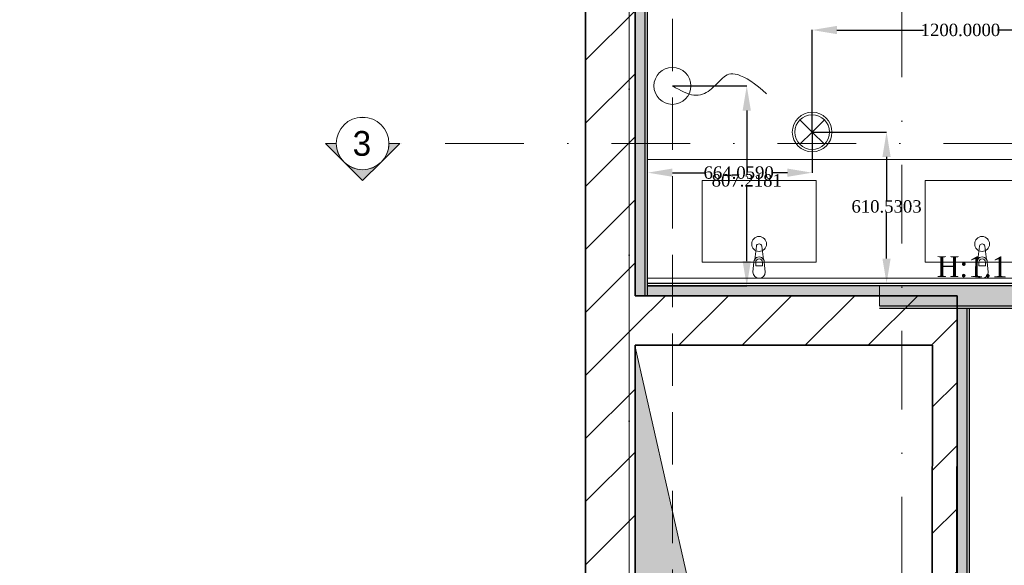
# Model space of a CAD drawing. Header units: millimetres. Extents: x 0 to 88385, y 0 to 41127.
# Tile 58 of 244: x 34773 to 38746, y 28653 to 30856. Entities that reach past the tile are written whole.
import ezdxf
from ezdxf import colors
from ezdxf.entities.mleader import LeaderData, LeaderLine
from ezdxf.enums import TextEntityAlignment as Align
from ezdxf.math import Vec2, Vec3

# ---------------------------------------------------------------- set-up
doc = ezdxf.new("R2010")
doc.units = ezdxf.units.MM
doc.header["$MEASUREMENT"] = 0
doc.set_wipeout_variables(frame=1)
for name, pattern in [('Dot & Dashed', [670.277762, 317.5, -176.388889, 0, -176.388874]), ('Hidden', [317.5, 211.666667, -105.833333]), ('Wipeout_Contour', [1000, 0, -1000])]:
    doc.linetypes.add(name, pattern=pattern)
for name, color, linetype in [('- განათება', 7, 'Continuous'), ('- საშტეფცელო როზეტები', 7, 'Continuous'), ('Marker - Section', 7, 'Continuous'), ('New_Structural - Bearing', 7, 'Continuous'), ('Structural - Bearing', 7, 'Continuous'), ('Structural - Grid', 7, 'Continuous')]:
    doc.layers.add(name, color=color, linetype=linetype)
for name, color, linetype, lineweight in [('Archicad Doors_Pen_No__1', 7, 'Continuous', 13), ('New_2D Drafting - General_Pen_No__2', 8, 'Continuous', 15), ('New_Archicad Doors_Pen_No__1', 7, 'Continuous', 13), ('New_Interior - Furniture _Pen_No__1', 7, 'Continuous', 13), ('New_Structural - Bearing_Pen_No__1', 7, 'Continuous', 13), ('Structural - Bearing_Pen_No__1', 7, 'Continuous', 13), ('Structural - Bearing_Pen_No__27', 7, 'Continuous', 35)]:
    doc.layers.add(name, color=color, linetype=linetype, lineweight=lineweight)
for name, color, linetype, lineweight, true_color in [('Marker - Section_Pen_No__108', 7, 'Continuous', 13, 0xfd8379), ('New_2D Drafting - General_Pen_No__81', 7, 'Continuous', 20, 0x6a6a6a), ('New_Interior - Lamp_Pen_No__77', 7, 'Continuous', 20, 0xffeb28), ('New_Structural - Bearing_Pen_No__255', 7, 'Continuous', 13, 0xe8e8e8), ('New_Structural - Bearing_Pen_No__5', 7, 'Continuous', 25, 0x40a5ff), ('New_Structural - Bearing_Pen_No__57', 7, 'Continuous', 25, 0xdcd214), ('Structural - Bearing_Pen_No__81', 7, 'Continuous', 20, 0x6a6a6a), ('Structural - Grid_Pen_No__81', 7, 'Continuous', 20, 0x6a6a6a)]:
    doc.layers.add(name, color=color, linetype=linetype, lineweight=lineweight, true_color=true_color)
doc.styles.add('GENERATED_STYLE_2', font='txt')
doc.styles.get("Standard").update_dxf_attribs({"font": 'sylfaen.ttf'})
doc.dimstyles.get("Standard").update_dxf_attribs({"dimtxt": 0.18, "dimasz": 0.18, "dimexe": 0.18, "dimexo": 0.0625, "dimgap": 0.09, "dimtad": 0, "dimtih": 1, "dimtoh": 1, "dimdec": 4, "dimzin": 0, "dimdsep": 46, "dimtxsty": 'Standard', "dimcen": 0.09, "dimadec": 0, "dimazin": 0, "dimtfac": 1, "dimtdec": 4, "dimtofl": 0, "dimtmove": 0, "dimatfit": 3, "dimfxl": 1, "dimtolj": 1, "dimtzin": 0, "dimarcsym": 0})
pattern_1 = [(45, (0, 0), (-127.2792, 127.2792), [])]

# ---------------------------------------------------------------- blocks, each defined once
blk = doc.blocks.new('Slab_1', base_point=(2744.3, 12903.1))
at = {"layer": 'Structural - Bearing_Pen_No__1', "color": 7, "linetype": 'Continuous', "lineweight": 13, "flags": 128}
blk.add_lwpolyline([(2744.3, 12903.1), (2744.3, 39238), (-9233.8, 39238), (-16833.8, 39238), (-23183.8, 39238), (-23183.8, 32838), (-47183.8, 32838), (-47183.8, 12903.1)], close=True, dxfattribs=at)
blk = doc.blocks.new('Wall_16', base_point=(-47183.8, 29741.9))
at = {"layer": 'Structural - Bearing', "linetype": 'Continuous', "lineweight": 0, "true_color": 0x000000}
h = blk.add_hatch(dxfattribs=at)
h.set_pattern_fill('MASONRY_BLOCK', color=18, style=0, pattern_type=2)
h.set_pattern_definition(pattern_1)
h.paths.add_polyline_path([(-45784.6, 29741.9), (-46983.8, 29741.9), (-46983.8, 29541.9), (-45784.7, 29541.9)])
h = blk.add_hatch(dxfattribs=at)
h.set_pattern_fill('MASONRY_BLOCK', color=18, style=0, pattern_type=2)
h.set_pattern_definition(pattern_1)
h.paths.add_polyline_path([(-45684.6, 29741.9), (-45784.7, 29541.9), (-45684.7, 29541.9)])
h = blk.add_hatch(dxfattribs=at)
h.set_pattern_fill('MASONRY_BLOCK', color=18, style=0, pattern_type=2)
h.set_pattern_definition(pattern_1)
h.paths.add_polyline_path([(-45784.7, 29541.9), (-45684.6, 29741.9), (-45784.6, 29741.9)])
at = {"layer": 'Structural - Bearing_Pen_No__27', "color": 7, "linetype": 'Continuous', "lineweight": 35, "flags": 128}
for points in [[(-45684.6, 29741.9), (-46983.8, 29741.9)], [(-45684.6, 29741.9), (-45684.7, 29541.9)], [(-46983.8, 29541.9), (-45784.7, 29541.9)]]:
    blk.add_lwpolyline(points, dxfattribs=at)
blk = doc.blocks.new('Wall_22', base_point=(-47183.8, 15999.9))
at = {"layer": 'Structural - Bearing', "linetype": 'Continuous', "lineweight": 0, "true_color": 0x000000}
h = blk.add_hatch(dxfattribs=at)
h.set_pattern_fill('MASONRY_BLOCK', color=18, style=0, pattern_type=2)
h.set_pattern_definition(pattern_1)
h.paths.add_polyline_path([(-47183.8, 26838), (-46983.8, 26838), (-46983.8, 32488), (-47183.8, 32488)])
at = {"layer": 'Structural - Bearing_Pen_No__27', "color": 7, "linetype": 'Continuous', "lineweight": 35, "flags": 128}
for points in [[(-47183.8, 32488), (-47183.8, 26838)], [(-46983.8, 29741.9), (-46983.8, 32488)], [(-46983.8, 26838), (-46983.8, 29541.9)]]:
    blk.add_lwpolyline(points, dxfattribs=at)
blk = doc.blocks.new('Door_2')
at = {"layer": 'Archicad Doors_Pen_No__1', "color": 7, "linetype": 'Continuous', "lineweight": 13}
for p, q in [((370, 0), (370, 820)), ((370, 820), (410, 820)), ((410, 820), (410, 0)), ((-437, 4), (-487, 4)), ((-487, 4), (-487, -15)), ((-410, 0), (-450, 0)), ((-450, 0), (-450, -115)), ((-437, -15), (-437, 4)), ((-410, -115), (-410, 0)), ((410, 0), (370, 0)), ((450, 0), (410, 0)), ((410, 0), (410, -115)), ((487, 4), (437, 4)), ((437, 4), (437, -15)), ((450, -115), (450, 0)), ((487, -15), (487, 4)), ((-487, -15), (-437, -15)), ((-450, -15), (-487, -15)), ((-450, -15), (-487, -15)), ((-450, -115), (-450, -15)), ((-450, -115), (-450, -15)), ((437, -15), (487, -15)), ((450, -115), (450, -15)), ((450, -115), (450, -15)), ((450, -15), (487, -15)), ((450, -15), (487, -15)), ((-437, -115), (-487, -115)), ((-487, -115), (-487, -134)), ((-450, -115), (-487, -115)), ((-450, -115), (-487, -115)), ((-450, -115), (-410, -115)), ((-437, -134), (-437, -115)), ((410, -115), (450, -115)), ((487, -115), (437, -115)), ((437, -115), (437, -134)), ((450, -115), (487, -115)), ((450, -115), (487, -115)), ((487, -134), (487, -115)), ((-487, -134), (-437, -134)), ((437, -134), (487, -134))]:
    blk.add_line(p, q, dxfattribs=at)
blk.add_arc((410, 0), 820, 90, 180, dxfattribs=at)
blk = doc.blocks.new('Wall_24', base_point=(-45686.5, 26488))
at = {"layer": 'Structural - Bearing', "linetype": 'Continuous', "lineweight": 0, "true_color": 0x000000}
h = blk.add_hatch(dxfattribs=at)
h.set_pattern_fill('MASONRY_BLOCK', color=18, style=0, pattern_type=2)
h.set_pattern_definition(pattern_1)
h.paths.add_polyline_path([(-45784.7, 29541.9), (-45785.3, 28564.9), (-45685.3, 28564.9), (-45684.7, 29541.9)])
h = blk.add_hatch(dxfattribs=at)
h.set_pattern_fill('MASONRY_BLOCK', color=18, style=0, pattern_type=2)
h.set_pattern_definition(pattern_1)
h.paths.add_polyline_path([(-45786.4, 26688), (-45686.4, 26688), (-45685.8, 27664.9), (-45785.8, 27664.9)])
at = {"layer": 'Structural - Bearing_Pen_No__27', "color": 7, "linetype": 'Continuous', "lineweight": 35}
for p, q in [((-45785.3, 28564.9), (-45785.3, 28601.9)), ((-45685.3, 28564.9), (-45685.3, 28601.9)), ((-45785.3, 28564.9), (-45685.3, 28564.9)), ((-45785.8, 27664.9), (-45785.8, 27627.9)), ((-45785.8, 27664.9), (-45685.8, 27664.9)), ((-45685.8, 27664.9), (-45685.8, 27627.9))]:
    blk.add_line(p, q, dxfattribs=at)
at = {"layer": 'Structural - Bearing_Pen_No__27', "color": 7, "linetype": 'Continuous', "lineweight": 35, "flags": 128}
for points in [[(-45784.7, 29541.9), (-45785.3, 28564.9)], [(-45685.3, 28564.9), (-45684.7, 29541.9)], [(-45785.8, 27664.9), (-45786.4, 26688)], [(-45686.4, 26688), (-45685.8, 27664.9)]]:
    blk.add_lwpolyline(points, dxfattribs=at)
at = {"layer": 'Archicad Doors_Pen_No__1', "color": 7, "linetype": 'Continuous', "lineweight": 13, "xscale": -1, "zscale": 1000, "rotation": 269.9671746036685}
blk.add_blockref('Door_2', (-45670.6, 28114.9), dxfattribs=at)
blk = doc.blocks.new('Wall_224', base_point=(-46983.8, 32638))
at = {"layer": 'New_Structural - Bearing_Pen_No__57', "linetype": 'Continuous', "lineweight": 25, "true_color": 0xdcd214}
for points in [[(-46943.8, 32488), (-46983.8, 32488), (-46983.8, 31133.7), (-46943.8, 31133.7)], [(-46983.8, 31033.7), (-46983.8, 29741.9), (-46943.8, 29741.9), (-46943.8, 31033.7)]]:
    blk.add_hatch(color=52, dxfattribs=at).paths.add_polyline_path(points)
at = {"layer": 'New_Structural - Bearing_Pen_No__1', "color": 7, "linetype": 'Continuous', "lineweight": 13, "flags": 128}
for points in [[(-46983.8, 29741.9), (-46943.8, 29741.9)], [(-46943.8, 29741.9), (-46933.8, 29741.9)]]:
    blk.add_lwpolyline(points, dxfattribs=at)
at = {"layer": 'New_Structural - Bearing_Pen_No__5', "color": 161, "linetype": 'Continuous', "lineweight": 25, "true_color": 0x40a5ff}
for p, q in [((-46943.8, 31133.7), (-46943.8, 32488)), ((-46943.8, 31133.7), (-46983.8, 31133.7)), ((-46943.8, 31043.7), (-46943.8, 31123.7)), ((-46983.8, 31033.7), (-46943.8, 31033.7)), ((-46943.8, 29741.9), (-46943.8, 31033.7))]:
    blk.add_line(p, q, dxfattribs=at)
at = {"layer": 'New_Structural - Bearing_Pen_No__5', "color": 161, "linetype": 'Continuous', "lineweight": 25, "true_color": 0x40a5ff, "flags": 128}
for points in [[(-46983.8, 32488), (-46983.8, 31133.7)], [(-46933.8, 32448), (-46933.8, 32488)], [(-46933.8, 31133.7), (-46933.8, 32438)], [(-46933.8, 31043.7), (-46933.8, 31123.7)], [(-46983.8, 31033.7), (-46983.8, 29741.9)], [(-46933.8, 29741.9), (-46933.8, 31033.7)]]:
    blk.add_lwpolyline(points, dxfattribs=at)
blk = doc.blocks.new('Wall_236', base_point=(-45684.6, 28564.9))
at = {"layer": 'New_Structural - Bearing_Pen_No__255', "linetype": 'Continuous', "lineweight": 13, "true_color": 0xe8e8e8}
blk.add_hatch(color=254, dxfattribs=at).paths.add_polyline_path([(-45684.6, 29691.9), (-45684.6, 28564.9), (-45644.6, 28564.9), (-45644.6, 29691.9)])
at = {"layer": 'New_Structural - Bearing_Pen_No__1', "color": 7, "linetype": 'Continuous', "lineweight": 13, "flags": 128}
for points in [[(-45684.6, 29691.9), (-45644.6, 29691.9)], [(-45684.6, 28564.9), (-45644.6, 28564.9)], [(-45644.6, 28564.9), (-45634.6, 28564.9)]]:
    blk.add_lwpolyline(points, dxfattribs=at)
at = {"layer": 'New_Structural - Bearing_Pen_No__5', "color": 161, "linetype": 'Continuous', "lineweight": 25, "true_color": 0x40a5ff}
blk.add_line((-45644.6, 28564.9), (-45644.6, 29691.9), dxfattribs=at)
at = {"layer": 'New_Structural - Bearing_Pen_No__5', "color": 161, "linetype": 'Continuous', "lineweight": 25, "true_color": 0x40a5ff, "flags": 128}
for points in [[(-45684.6, 29691.9), (-45684.6, 28564.9)], [(-45634.6, 28564.9), (-45634.6, 29691.9)]]:
    blk.add_lwpolyline(points, dxfattribs=at)
blk = doc.blocks.new('Wall_262', base_point=(-45684.6, 29741.9))
at = {"layer": 'New_Structural - Bearing_Pen_No__255', "linetype": 'Continuous', "lineweight": 13, "true_color": 0xe8e8e8}
blk.add_hatch(color=254, dxfattribs=at).paths.add_polyline_path([(-46933.8, 29741.9), (-45684.6, 29741.9), (-45684.6, 29781.9), (-46933.8, 29781.9)])
at = {"layer": 'New_Structural - Bearing_Pen_No__1', "color": 7, "linetype": 'Continuous', "lineweight": 13, "flags": 128}
for points in [[(-46933.8, 29781.9), (-46933.8, 29791.9)], [(-46933.8, 29741.9), (-46933.8, 29781.9)]]:
    blk.add_lwpolyline(points, dxfattribs=at)
at = {"layer": 'New_Structural - Bearing_Pen_No__5', "color": 161, "linetype": 'Continuous', "lineweight": 25, "true_color": 0x40a5ff}
blk.add_line((-45684.6, 29781.9), (-46933.8, 29781.9), dxfattribs=at)
at = {"layer": 'New_Structural - Bearing_Pen_No__5', "color": 161, "linetype": 'Continuous', "lineweight": 25, "true_color": 0x40a5ff, "flags": 128}
for points in [[(-45684.6, 29791.9), (-46933.8, 29791.9)], [(-46933.8, 29741.9), (-45684.6, 29741.9)]]:
    blk.add_lwpolyline(points, dxfattribs=at)
blk = doc.blocks.new('Standard grid marker_2')
at = {"layer": 'Structural - Grid_Pen_No__81', "color": 251, "linetype": 'Continuous', "lineweight": 20, "true_color": 0x6a6a6a}
blk.add_line((1000, 0), (27734.9, 0), dxfattribs=at)
at = {"layer": 'Structural - Grid_Pen_No__81', "color": 251, "lineweight": 20, "true_color": 0x6a6a6a, "style": 'GENERATED_STYLE_2'}
for tag, p in [('AC_MarkerText_1_0', (-1.5, -46.7)), ('AC_MarkerText_1_1', (28933.4, -46.7))]:
    blk.add_attdef(tag, text='', height=100, rotation=270, dxfattribs=at).set_placement(p, align=Align.TOP_CENTER)
blk = doc.blocks.new('Multi-Basin Counter')
at = {"layer": 'New_Interior - Furniture _Pen_No__1', "color": 7, "linetype": 'Continuous', "lineweight": 13}
for p, q in [((-900, 0), (900, 0)), ((-900, -500), (-900, 0)), ((900, -500), (900, 0)), ((-900, -20), (900, -20)), ((-463.6, -84.8), (-463.6, -69.9)), ((-463.6, -69.9), (-436.4, -69.9)), ((-436.4, -69.9), (-436.4, -84.8)), ((436.4, -84.8), (436.4, -69.9)), ((436.4, -69.9), (463.6, -69.9)), ((463.6, -69.9), (463.6, -84.8)), ((-220, -85), (-680, -85)), ((-680, -85), (-680, -415)), ((-220, -415), (-220, -85)), ((680, -85), (220, -85)), ((220, -85), (220, -415)), ((680, -415), (680, -85)), ((-680, -415), (-220, -415)), ((220, -415), (680, -415)), ((-900, -500), (900, -500))]:
    blk.add_line(p, q, dxfattribs=at)
at = {"layer": 'New_Interior - Furniture _Pen_No__1', "color": 7, "linetype": 'Continuous', "lineweight": 13, "flags": 128}
for points in [[(-475, -45), (-471, -87, 0.12102), (-467.7, -96.5), (-461.1, -149.4, 0.882566), (-438.9, -149.4), (-432.3, -96.5, 0.12102), (-429, -87), (-425, -45, 1)], [(425, -45), (429, -87, 0.12102), (432.3, -96.5), (438.9, -149.4, 0.882566), (461.1, -149.4), (467.7, -96.5, 0.12102), (471, -87), (475, -45, 1)]]:
    blk.add_lwpolyline(points, format="xyb", close=True, dxfattribs=at)
at = {"layer": 'New_Interior - Furniture _Pen_No__1', "color": 7, "linetype": 'Continuous', "lineweight": 13}
for centre in [(-450, -158.9), (450, -158.9)]:
    blk.add_circle(centre, 30, dxfattribs=at)
for centre, radius, start, end in [((-450, -85.1), 21.1, 212.771, 327.229), ((-450, -84.8), 13.6, 180, 0), ((450, -85.1), 21.1, 212.771, 327.229), ((450, -84.8), 13.6, 180, 0)]:
    blk.add_arc(centre, radius, start, end, dxfattribs=at)
blk = doc.blocks.new('Beam_9', base_point=(-47008.8, 14663))
at = {"layer": 'Structural - Bearing_Pen_No__81', "color": 251, "linetype": 'Hidden', "lineweight": 20, "true_color": 0x6a6a6a}
for p, q in [((-47183.8, 14488), (-47183.8, 32838)), ((-46833.8, 26838), (-46833.8, 32488))]:
    blk.add_line(p, q, dxfattribs=at)
at = {"layer": 'Structural - Bearing_Pen_No__81', "color": 251, "linetype": 'Dot & Dashed', "lineweight": 20, "true_color": 0x6a6a6a}
blk.add_line((-47008.8, 14663), (-47008.8, 32663), dxfattribs=at)
blk = doc.blocks.new('Cutting Plane_2', base_point=(3944.3, 35559.3))
at = {"layer": 'Marker - Section_Pen_No__108', "color": 11, "linetype": 'Dot & Dashed', "lineweight": 13, "true_color": 0xfd8379}
blk.add_line((-19947.3, 30356.7), (-47933.8, 30356.7), dxfattribs=at)
at = {"color": 254, "linetype": 'Wipeout_Contour', "lineweight": 0, "ltscale": 1023562.793280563}
blk.add_wipeout([(-47977.7, 30356.7), (-47977.7, 30356.7), (-47988.2, 30402.7), (-48017.7, 30439.6), (-48060.2, 30460.1), (-48107.4, 30460.1), (-48149.9, 30439.6), (-48179.4, 30402.7), (-48189.9, 30356.7), (-48189.9, 30356.7), (-48189.9, 30356.7), (-48179.4, 30310.6), (-48149.9, 30273.7), (-48107.4, 30253.3), (-48060.2, 30253.3), (-48017.7, 30273.7), (-47988.2, 30310.6)], dxfattribs=at).dxf.layer = 'Marker - Section'
at = {"layer": 'Marker - Section_Pen_No__108', "linetype": 'Continuous', "lineweight": 13, "true_color": 0xfd8379}
for points in [[(-48233.8, 30356.7), (-48158.8, 30281.7, -0.198912), (-48189.9, 30356.7)], [(-47933.8, 30356.7), (-47977.7, 30356.7, -0.198912), (-48008.8, 30281.7)], [(-48158.8, 30281.7), (-48083.8, 30206.7), (-48008.8, 30281.7, -0.414214)]]:
    blk.add_hatch(color=11, dxfattribs=at).paths.add_polyline_path(points)
at = {"layer": 'Marker - Section_Pen_No__108', "color": 11, "linetype": 'Continuous', "lineweight": 13, "true_color": 0xfd8379, "flags": 128}
for points in [[(-48233.8, 30356.7), (-48189.9, 30356.7, 0.198912), (-48158.8, 30281.7)], [(-47933.8, 30356.7), (-47977.7, 30356.7, -0.198912), (-48008.8, 30281.7)], [(-48158.8, 30281.7, 0.414214), (-48008.8, 30281.7), (-48083.8, 30206.7)]]:
    blk.add_lwpolyline(points, format="xyb", close=True, dxfattribs=at)
at = {"layer": 'Marker - Section_Pen_No__108', "color": 11, "linetype": 'Continuous', "lineweight": 13, "true_color": 0xfd8379}
blk.add_circle((-48083.8, 30356.7), 106.1, dxfattribs=at)
at = {"layer": 'Marker - Section_Pen_No__108', "color": 11, "lineweight": 13, "true_color": 0xfd8379, "insert": (-48123.9, 30305.4), "char_height": 100, "attachment_point": 7, "style": 'GENERATED_STYLE_2'}
blk.add_mtext('\\A1;{\\pql;\\pt0;\\fBOG 2018|b0|i0|c0|p0;\\W1.000000;3}', dxfattribs=at)
blk = doc.blocks.new('Cutting Plane_3', base_point=(-45907.6, 11703.1))
at = {"layer": 'Marker - Section_Pen_No__108', "color": 11, "linetype": 'Dot & Dashed', "lineweight": 13, "true_color": 0xfd8379}
blk.add_line((-45907.6, 11853.1), (-45907.6, 40288), dxfattribs=at)
blk = doc.blocks.new('pirdapiti miyvanis werttili')
at = {"layer": '- საშტეფცელო როზეტები', "color": 5, "lineweight": 0}
blk.add_circle((0, 0), 74.6, dxfattribs=at)
blk.add_open_spline([(0, 0), (-20.2, -34.9), (-49.1, -90.2), (-22.6, -153.9), (36.4, -203.3), (62.8, -250.1), (10.3, -335.9), (-32.2, -380)], degree=3, dxfattribs=at)
blk = doc.blocks.new('Recessed Spot')
at = {"layer": 'New_Interior - Lamp_Pen_No__77', "color": 2, "linetype": 'Continuous', "lineweight": 20, "true_color": 0xffeb28}
for q in [(-49.5, 49.5), (49.5, 49.5), (-49.5, -49.5), (49.5, -49.5)]:
    blk.add_line((0, 0), q, dxfattribs=at)
at = {"layer": 'New_Interior - Lamp_Pen_No__77', "color": 2, "linetype": 'Continuous', "lineweight": 20, "true_color": 0xffeb28, "flags": 128}
blk.add_lwpolyline([(80, 0, 1), (-80, 0, 1)], format="xyb", close=True, dxfattribs=at)
at = {"layer": 'New_Interior - Lamp_Pen_No__77', "color": 2, "linetype": 'Continuous', "lineweight": 20, "true_color": 0xffeb28}
blk.add_circle((0, 0), 70, dxfattribs=at)
blk = doc.blocks.new('*D524')
at = {"layer": '- საშტეფცელო როზეტები', "color": 0, "lineweight": -2, "transparency": 16777216}
for p, q in [((37406.6, 30589.1), (37706.9, 30589.1)), ((37706.7, 30489.1), (37706.7, 30232.8)), ((37706.7, 29881.9), (37706.7, 30181.5)), ((37306.6, 29781.9), (37706.9, 29781.9))]:
    blk.add_line(p, q, dxfattribs=at)
at = {"layer": '- საშტეფცელო როზეტები', "color": 0, "transparency": 16777216}
for points in [[(37690, 30489.1), (37723.4, 30489.1), (37706.7, 30589.1)], [(37690, 29881.9), (37723.4, 29881.9), (37706.7, 29781.9)]]:
    blk.add_solid(points, dxfattribs=at)
at = {"layer": 'Defpoints', "color": 0, "transparency": 16777216}
for p in [(37406.5, 30589.1), (37706.7, 30589.1), (37306.5, 29781.9)]:
    blk.add_point(p, dxfattribs=at)
at = {"layer": '- საშტეფცელო როზეტები', "color": 0, "transparency": 16777216, "insert": (37706.7, 30207.1), "char_height": 50, "attachment_point": 5}
blk.add_mtext('\\A1;{\\fSylfaen|b0|i0|c0|p18;807.2181}', dxfattribs=at)
blk = doc.blocks.new('Door_3')
at = {"layer": 'New_Archicad Doors_Pen_No__1', "color": 7, "linetype": 'Continuous', "lineweight": 13}
for p, q in [((370, 0), (370, 820)), ((370, 820), (410, 820)), ((410, 820), (410, 0)), ((-487, 0), (-487, 19)), ((-487, 19), (-437, 19)), ((-437, 0), (-487, 0)), ((-450, 0), (-487, 0)), ((-450, 0), (-487, 0)), ((-410, 0), (-450, 0)), ((-450, 0), (-450, -115)), ((-450, 0), (-450, -10)), ((-450, 0), (-450, -10)), ((-437, 19), (-437, 0)), ((-410, -115), (-410, 0)), ((410, 0), (370, 0)), ((450, 0), (410, 0)), ((410, 0), (410, -115)), ((437, 19), (487, 19)), ((437, 0), (437, 19)), ((487, 0), (437, 0)), ((450, -115), (450, 0)), ((450, 0), (450, -10)), ((450, 0), (450, -10)), ((450, 0), (487, 0)), ((450, 0), (487, 0)), ((487, 19), (487, 0)), ((-450, -10), (-450, -90)), ((-450, -10), (-450, -90)), ((450, -10), (450, -90)), ((450, -10), (450, -90)), ((-487, -119), (-487, -100)), ((-487, -100), (-437, -100)), ((-450, -100), (-487, -100)), ((-450, -100), (-487, -100)), ((-437, -119), (-487, -119)), ((-450, -90), (-450, -100)), ((-450, -90), (-450, -100)), ((-450, -115), (-410, -115)), ((-437, -100), (-437, -119)), ((410, -115), (450, -115)), ((437, -100), (487, -100)), ((437, -119), (437, -100)), ((487, -119), (437, -119)), ((450, -90), (450, -100)), ((450, -90), (450, -100)), ((450, -100), (487, -100)), ((450, -100), (487, -100)), ((487, -100), (487, -119))]:
    blk.add_line(p, q, dxfattribs=at)
blk.add_arc((410, 0), 820, 90, 180, dxfattribs=at)
blk = doc.blocks.new('Wall_76', base_point=(-38672.6, 26511.8))
at = {"layer": 'New_Structural - Bearing_Pen_No__57', "linetype": 'Continuous', "lineweight": 25, "true_color": 0xdcd214}
for points in [[(-40783.8, 26521.8), (-39709, 26521.8), (-39709, 26601.8), (-40783.8, 26601.8)], [(-38809, 26521.8), (-38672.6, 26521.8), (-38672.6, 26601.8), (-38809, 26601.8)]]:
    blk.add_hatch(color=52, dxfattribs=at).paths.add_polyline_path(points)
at = {"layer": 'New_Structural - Bearing_Pen_No__1', "color": 7, "linetype": 'Continuous', "lineweight": 13}
for p, q in [((-39709, 26611.8), (-39709, 26601.8)), ((-39709, 26601.8), (-39709, 26521.8)), ((-38809, 26611.8), (-38809, 26601.8)), ((-38809, 26601.8), (-38809, 26521.8)), ((-39709, 26521.8), (-39709, 26511.8)), ((-38809, 26521.8), (-38809, 26511.8))]:
    blk.add_line(p, q, dxfattribs=at)
at = {"layer": 'New_Structural - Bearing_Pen_No__1', "color": 7, "linetype": 'Continuous', "lineweight": 13, "flags": 128}
for points in [[(-40783.8, 26521.8), (-40783.8, 26601.8)], [(-38672.6, 26521.8), (-38672.6, 26601.8)]]:
    blk.add_lwpolyline(points, dxfattribs=at)
at = {"layer": 'New_Structural - Bearing_Pen_No__5', "color": 161, "linetype": 'Continuous', "lineweight": 25, "true_color": 0x40a5ff}
for p, q in [((-39709, 26601.8), (-40783.8, 26601.8)), ((-39709, 26611.8), (-39746, 26611.8)), ((-38809, 26611.8), (-38772, 26611.8)), ((-38672.6, 26601.8), (-38809, 26601.8)), ((-40783.8, 26521.8), (-39709, 26521.8)), ((-39709, 26511.8), (-39746, 26511.8)), ((-38809, 26521.8), (-38672.6, 26521.8)), ((-38809, 26511.8), (-38772, 26511.8))]:
    blk.add_line(p, q, dxfattribs=at)
at = {"layer": 'New_Structural - Bearing_Pen_No__5', "color": 161, "linetype": 'Continuous', "lineweight": 25, "true_color": 0x40a5ff, "flags": 128}
for points in [[(-39709, 26611.8), (-40783.8, 26611.8)], [(-38672.6, 26611.8), (-38809, 26611.8)], [(-40783.8, 26511.8), (-39709, 26511.8)], [(-38809, 26511.8), (-38672.6, 26511.8)]]:
    blk.add_lwpolyline(points, dxfattribs=at)
at = {"layer": 'New_Archicad Doors_Pen_No__1', "color": 7, "linetype": 'Continuous', "lineweight": 13, "zscale": 1000}
blk.add_blockref('Door_3', (-39259, 26611.8), dxfattribs=at)
blk = doc.blocks.new('*D634')
at = {"layer": '- განათება', "color": 0, "lineweight": -2, "transparency": 16777216}
for p, q in [((37970.6, 30402.6), (37970.6, 30238.5)), ((37306.5, 29955.5), (37306.5, 30238.8)), ((37406.5, 30238.7), (37540.2, 30238.7)), ((37870.6, 30238.7), (37808, 30238.7))]:
    blk.add_line(p, q, dxfattribs=at)
at = {"layer": '- განათება', "color": 0, "transparency": 16777216}
for points in [[(37406.5, 30255.3), (37406.5, 30222), (37306.5, 30238.7)], [(37870.6, 30255.3), (37870.6, 30222), (37970.6, 30238.7)]]:
    blk.add_solid(points, dxfattribs=at)
at = {"layer": 'Defpoints', "color": 0, "transparency": 16777216}
for p in [(37970.6, 30402.6), (37970.6, 30238.7), (37306.5, 29955.4)]:
    blk.add_point(p, dxfattribs=at)
at = {"layer": '- განათება', "color": 0, "transparency": 16777216, "insert": (37674.1, 30238.7), "char_height": 50, "attachment_point": 5}
blk.add_mtext('\\A1;{\\fSylfaen|b0|i0|c0|p18;664.0590}', dxfattribs=at)
blk = doc.blocks.new('*D635')
at = {"layer": '- განათება', "color": 0, "lineweight": -2, "transparency": 16777216}
for p, q in [((37970.6, 30402.6), (38270.9, 30402.6)), ((38270.8, 30302.6), (38270.8, 30127.7)), ((38270.8, 29892.1), (38270.8, 30076.3)), ((37974.8, 29792.1), (38270.9, 29792.1))]:
    blk.add_line(p, q, dxfattribs=at)
at = {"layer": '- განათება', "color": 0, "transparency": 16777216}
for points in [[(38254.1, 30302.6), (38287.4, 30302.6), (38270.8, 30402.6)], [(38254.1, 29892.1), (38287.4, 29892.1), (38270.8, 29792.1)]]:
    blk.add_solid(points, dxfattribs=at)
at = {"layer": 'Defpoints', "color": 0, "transparency": 16777216}
for p in [(37970.6, 30402.6), (38270.8, 30402.6), (37974.8, 29792.1)]:
    blk.add_point(p, dxfattribs=at)
at = {"layer": '- განათება', "color": 0, "transparency": 16777216, "insert": (38270.8, 30102), "char_height": 50, "attachment_point": 5}
blk.add_mtext('\\A1;{\\fSylfaen|b0|i0|c0|p18;610.5303}', dxfattribs=at)
blk = doc.blocks.new('*D638')
at = {"layer": '- განათება', "color": 0, "lineweight": -2, "transparency": 16777216}
for p, q in [((37970.6, 30402.7), (37970.6, 30814.7)), ((38070.6, 30814.5), (38419.4, 30814.5)), ((39070.6, 30814.5), (38718.6, 30814.5)), ((39170.6, 30402.7), (39170.6, 30814.7))]:
    blk.add_line(p, q, dxfattribs=at)
at = {"layer": '- განათება', "color": 0, "transparency": 16777216}
for points in [[(38070.6, 30831.2), (38070.6, 30797.8), (37970.6, 30814.5)], [(39070.6, 30831.2), (39070.6, 30797.8), (39170.6, 30814.5)]]:
    blk.add_solid(points, dxfattribs=at)
at = {"layer": 'Defpoints', "color": 0, "transparency": 16777216}
for p in [(37970.6, 30814.5), (37970.6, 30402.6), (39170.6, 30402.6)]:
    blk.add_point(p, dxfattribs=at)
at = {"layer": '- განათება', "color": 0, "transparency": 16777216, "insert": (38569, 30814.5), "char_height": 50, "attachment_point": 5}
blk.add_mtext('\\A1;{\\fSylfaen|b0|i0|c0|p18;1200.0000}', dxfattribs=at)

msp = doc.modelspace()

# ---------------------------------------------------------------- hatches: boundary and pattern name
at = {"layer": 'New_2D Drafting - General_Pen_No__81', "linetype": 'Continuous', "lineweight": 0, "true_color": 0x4f4f4f}
msp.add_hatch(color=251, dxfattribs=at).paths.add_polyline_path([(38446.05882, 26687.98097), (37256.5059, 26687.98097), (37256.5059, 29535.10938), (37724.85274, 27468.61018)])

# ---------------------------------------------------------------- linework, layer by layer
at = {"layer": 'New_2D Drafting - General_Pen_No__2', "color": 8, "linetype": 'Continuous', "lineweight": 15, "flags": 128}
msp.add_lwpolyline([(38446.05882, 26687.98097), (37256.5059, 26687.98097), (37256.5059, 29535.10938), (37724.85274, 27468.61018)], close=True, dxfattribs=at)

# ---------------------------------------------------------------- block references
at = {"layer": 'New_Interior - Furniture _Pen_No__1', "color": 7, "linetype": 'Continuous', "lineweight": 13, "zscale": 1000, "rotation": 180}
msp.add_blockref('Multi-Basin Counter', (38206.5059, 29792.11419), dxfattribs=at)
at = {"layer": 'New_Structural - Bearing', "color": 7, "lineweight": 35}
for name, p in [('Wall_224', (37256.5059, 32637.98097)), ('Wall_262', (38555.66687, 29741.91414)), ('Wall_236', (38555.72244, 28564.89019))]:
    msp.add_blockref(name, p, dxfattribs=at)
at = {"layer": 'Structural - Bearing', "color": 7, "linetype": 'Continuous', "lineweight": 13}
msp.add_blockref('Slab_1', (86984.57817, 12903.05519), dxfattribs=at)
at = {"layer": 'Structural - Bearing', "color": 251, "lineweight": 20, "true_color": 0x6a6a6a}
msp.add_blockref('Beam_9', (37231.5059, 14662.98097), dxfattribs=at)
at = {"layer": 'Structural - Bearing', "color": 7, "lineweight": 35}
for name, p in [('Wall_22', (37056.5059, 15999.91004)), ('Wall_16', (37056.5059, 29741.91414)), ('Wall_24', (38553.80265, 26487.98097))]:
    msp.add_blockref(name, p, dxfattribs=at)
at = {"layer": 'Structural - Grid', "color": 8, "linetype": 'Continuous', "lineweight": 15, "zscale": 1000, "rotation": 90}
msp.add_blockref('Standard grid marker_2', (37231.5059, 11703.05519), dxfattribs=at)

# ---------------------------------------------------------------- next in the draw order: block references
at = {"layer": 'Marker - Section', "color": 11, "lineweight": 13, "true_color": 0xfd8379}
msp.add_blockref('Cutting Plane_2', (88184.57817, 35559.29591), dxfattribs=at)

# ---------------------------------------------------------------- next in the draw order: block references
at = {"layer": '- განათება', "color": 2, "linetype": 'Continuous', "lineweight": 20, "true_color": 0xffeb28, "zscale": 1000}
msp.add_blockref('Recessed Spot', (37970.56493, 30402.64453), dxfattribs=at)
at = {"layer": '- საშტეფცელო როზეტები', "rotation": 89.99999999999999}
msp.add_blockref('pirdapiti miyvanis werttili', (37406.5059, 30589.13248), dxfattribs=at)
at = {"layer": 'Marker - Section', "color": 11, "lineweight": 13, "true_color": 0xfd8379}
msp.add_blockref('Cutting Plane_3', (38332.72033, 11703.05519), dxfattribs=at)

# ---------------------------------------------------------------- next in the draw order: dimensions: what is measured, and where the dimension line sits
at = {"layer": '- განათება', "color": 1}
dim = msp.add_linear_dim(base=(37970.56493, 30238.66131), p1=(37306.5059, 29955.43812), p2=(37970.56493, 30402.64453), text='{\\fSylfaen|b0|i0|c0|p18;<>}', dimstyle='Standard', override={"dimtxt": 50, "dimasz": 100}, dxfattribs=at)
dim.commit()
dim.dimension.update_dxf_attribs({"geometry": '*D634', "text_midpoint": (37674.08685, 30238.66131), "dimtype": 160})
at = {"layer": '- საშტეფცელო როზეტები', "color": 1}
dim = msp.add_linear_dim(base=(37706.70346, 30589.13228), p1=(37306.5059, 29781.91414), p2=(37406.5059, 30589.13228), angle=90, text='{\\fSylfaen|b0|i0|c0|p18;<>}', dimstyle='Standard', override={"dimtxt": 50, "dimasz": 100}, dxfattribs=at)
dim.commit()
dim.dimension.update_dxf_attribs({"geometry": '*D524', "text_midpoint": (37706.70346, 30207.11419), "dimtype": 160})

# ---------------------------------------------------------------- next in the draw order: block references
at = {"layer": 'New_Structural - Bearing', "color": 7, "lineweight": 35}
msp.add_blockref('Wall_76', (40353.54124, 29691.47045), dxfattribs=at)

# ---------------------------------------------------------------- next in the draw order: texts
at = {"layer": '- საშტეფცელო როზეტები', "color": 5, "insert": (38889.33452, 29899.37452), "char_height": 83.964469, "attachment_point": 3, "rotation": 359.68932566}
msp.add_mtext_dynamic_manual_height_columns('H:1.1 m', width=710.9466492, gutter_width=1.70068, heights=[0], dxfattribs=at)

# ---------------------------------------------------------------- next in the draw order: dimensions: what is measured, and where the dimension line sits
at = {"layer": '- განათება', "color": 1}
for base, p1, angle, picture, middle in [((37970.56493, 30814.5), (39170.56493, 30402.64453), 180, '*D638', (38569, 30814.5)), ((38270.76249, 30402.64453), (37974.75192, 29792.11419), 90, '*D635', (38270.76249, 30102))]:
    dim = msp.add_linear_dim(base=base, p1=p1, p2=(37970.56493, 30402.64453), angle=angle, text='{\\fSylfaen|b0|i0|c0|p18;<>}', dimstyle='Standard', override={"dimtxt": 50, "dimasz": 100}, dxfattribs=at)
    dim.commit()
    dim.dimension.update_dxf_attribs({"geometry": picture, "text_midpoint": middle, "dimtype": 160})

# ---------------------------------------------------------------- next in the draw order: leaders
at = {"color": 5}
ml = msp.add_multileader_mtext('Standard', dxfattribs=at)
ml.set_content('ნეოტეკის  ფარი', color=5)
ml.set_leader_properties()
ml.build(insert=Vec2(0, 0))
ml.multileader.update_dxf_attribs({"text_right_attachment_type": 6, "dogleg_length": 50, "arrow_head_size": 100})
ctx = ml.context
ctx.base_point, ctx.char_height, ctx.arrow_head_size, ctx.landing_gap_size, ctx.plane_origin = Vec3(50468.91, 32218.71661), 100, 100, 0.09, Vec3(56312.8393, 27064.407)
ctx.right_attachment = 6
notes = []
notes.append((ctx, [(0, (0, 0, 0), (0, 0), (1, 0), 1, [])]))
ctx.mtext.insert, ctx.mtext.width, ctx.mtext.flow_direction = Vec3(50469, 32288.46183), 1402.7684334, 5
ml = msp.add_multileader_mtext('Standard', dxfattribs=at)
ml.set_content('ნეოტეკის \\Pრეკი', color=5)
ml.set_leader_properties()
ml.build(insert=Vec2(0, 0))
ml.multileader.update_dxf_attribs({"text_right_attachment_type": 6, "dogleg_length": 50, "arrow_head_size": 100})
ctx = ml.context
ctx.base_point, ctx.char_height, ctx.arrow_head_size, ctx.landing_gap_size, ctx.plane_origin = Vec3(52433.92127, 31594.41315), 100, 100, 0.09, Vec3(58277.85057, 26439.85585)
ctx.right_attachment = 6
notes.append((ctx, [(0, (0, 0, 0), (0, 0), (1, 0), 1, [])]))
ctx.mtext.insert, ctx.mtext.width, ctx.mtext.flow_direction = Vec3(52434.01127, 31663.91068), 1402.7684334, 5
ml = msp.add_multileader_mtext('Standard', dxfattribs=at)
ml.set_content('ნეოტეკის ფარი', color=5)
ml.set_leader_properties()
ml.build(insert=Vec2(0, 0))
ml.multileader.update_dxf_attribs({"text_right_attachment_type": 6, "dogleg_length": 50, "arrow_head_size": 100})
ctx = ml.context
ctx.base_point, ctx.char_height, ctx.arrow_head_size, ctx.landing_gap_size, ctx.plane_origin, ctx.plane_x_axis, ctx.plane_y_axis = Vec3(52750.59611, 30623.37284), 100, 100, 0.09, Vec3(48445.57174, 24617.92422), Vec3(0, -1), Vec3(1, 0)
ctx.right_attachment = 6
notes.append((ctx, [(0, (0, 0, 0), (0, 0), (1, 0), 1, [])]))
ctx.mtext.insert, ctx.mtext.text_direction, ctx.mtext.rotation, ctx.mtext.width, ctx.mtext.flow_direction = Vec3(52820.34133, 30623.28284), Vec3(0, -1), 4.7123889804, 1402.7684334, 5
for ctx, leaders in notes:
    for number, flags, end, landing, length, lines in leaders:
        leader = LeaderData()
        leader.index, (leader.has_last_leader_line, leader.has_dogleg_vector, leader.attachment_direction) = number, flags
        leader.last_leader_point, leader.dogleg_vector, leader.dogleg_length = Vec3(end), Vec3(landing), length
        for number, points, colour, breaks in lines:
            line = LeaderLine()
            line.index, line.vertices, line.color, line.breaks = number, Vec3.list(points), colors.encode_raw_color(colour), breaks
            leader.lines.append(line)
        ctx.leaders.append(leader)

doc.saveas('drawing.dxf')
